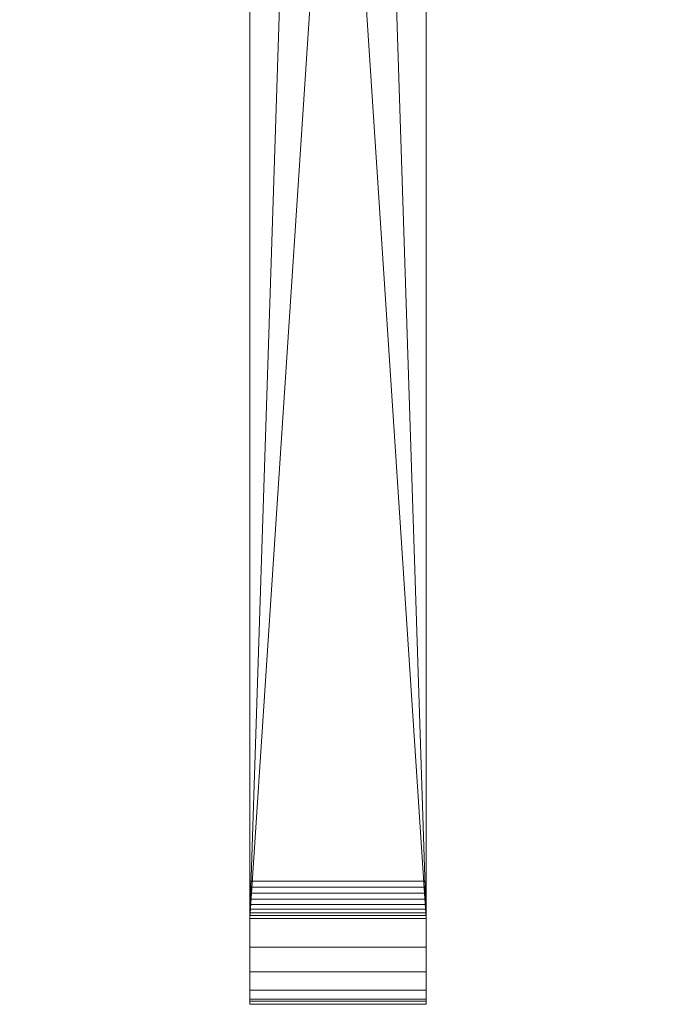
# Model space of a CAD drawing. Header units: millimetres. Extents: x -30 to 30, y -70 to 30.
# Tile 1 of 199: x -13 to 13, y -70 to -31. Entities that reach past the tile are written whole.
import ezdxf

# ---------------------------------------------------------------- set-up
doc = ezdxf.new("R2010")
doc.units = ezdxf.units.MM
doc.layers.add('M-520-M_DRAINAGE_FW', color=2, linetype='Continuous', lineweight=30)

# ---------------------------------------------------------------- blocks, each defined once
blk = doc.blocks.new('AmericanStandard_ShowerMixer_Concealed_Winston__FFAST605-7T9500BT0_ - Winston Concealed Shower Mono _Lever Handle_-3392-3D View 1')
at = {"layer": 'M-520-M_DRAINAGE_FW', "lineweight": 9}
mesh = blk.add_polyface(dxfattribs=at)
corners = [(0, 13.22, 67.215), (-4.13, 12.525, 67.511), (-7.745, 10.565, 68.348), (-10.477, 7.64, 69.595), (-12.134, 4.093, 71.108), (-12.629, 0.257, 72.744), (-11.943, -3.55, 74.368), (-10.104, -7.018, 75.847), (-7.211, -9.811, 77.038), (-3.5, -11.578, 77.792), (-3.5, -65.188, 100.659), (3.5, -65.188, 100.659), (3.5, -11.578, 77.792), (7.211, -9.811, 77.038), (10.104, -7.018, 75.847), (11.943, -3.55, 74.368), (12.629, 0.257, 72.744), (12.134, 4.093, 71.108), (10.477, 7.64, 69.595), (7.745, 10.565, 68.348), (4.13, 12.525, 67.511)]
mesh.append_faces([[corners[k] for k in face] for face in [(7, 14, 15, 6), (8, 13, 14, 7), (6, 15, 16, 5), (4, 17, 18, 3), (2, 19, 20, 1), (3, 18, 19, 2), (5, 16, 17, 4), (9, 12, 13, 8)]], dxfattribs={"vtx0": -1, "vtx2": -1})
mesh.append_faces([[corners[k] for k in face] for face in [(0, 1, 20)]], dxfattribs={"vtx1": -1})
mesh.append_faces([[corners[k] for k in face] for face in [(10, 11, 12, 9)]], dxfattribs={"vtx2": -1})
mesh = blk.add_polyface(dxfattribs=at)
corners = [(-3.5, -66.658, 82.561), (-3.5, -67.805, 83.116), (-3.5, -68.775, 83.944), (-3.5, -69.504, 84.99), (-3.5, -69.945, 86.186), (-3.5, -70.069, 87.455), (-3.5, -69.868, 88.714), (-3.5, -66.54, 100.021), (-3.5, -66.445, 100.242), (-3.5, -66.299, 100.434), (-3.5, -66.113, 100.586), (-3.5, -65.895, 100.688), (-3.5, -65.659, 100.736), (-3.5, -65.419, 100.726), (-3.5, -65.188, 100.659), (-3.5, -11.578, 77.792), (-3.5, -12.308, 71.206), (-3.5, -13.034, 64.619)]
mesh.append_faces([[corners[k] for k in face] for face in [(0, 16, 17)]], dxfattribs={"vtx0": -1})
mesh.append_faces([[corners[k] for k in face] for face in [(6, 14, 0, 1)]], dxfattribs={"vtx0": -1, "vtx1": -1, "vtx3": -1})
mesh.append_faces([[corners[k] for k in face] for face in [(7, 13, 14, 6)]], dxfattribs={"vtx0": -1, "vtx2": -1})
mesh.append_faces([[corners[k] for k in face] for face in [(7, 11, 12, 13), (0, 14, 15, 16)]], dxfattribs={"vtx0": -1, "vtx3": -1})
mesh.append_faces([[corners[k] for k in face] for face in [(10, 11, 7, 9), (2, 3, 6, 1)]], dxfattribs={"vtx1": -1, "vtx2": -1})
mesh.append_faces([[corners[k] for k in face] for face in [(7, 8, 9), (4, 5, 6, 3)]], dxfattribs={"vtx2": -1})
mesh = blk.add_polyface(dxfattribs=at)
corners = [(3.5, -65.188, 100.659), (3.5, -65.419, 100.726), (3.5, -65.659, 100.736), (3.5, -65.895, 100.688), (3.5, -66.113, 100.586), (3.5, -66.299, 100.434), (3.5, -66.445, 100.242), (3.5, -66.54, 100.021), (3.5, -69.868, 88.714), (3.5, -70.069, 87.455), (3.5, -69.945, 86.186), (3.5, -69.504, 84.99), (3.5, -68.775, 83.944), (3.5, -67.805, 83.116), (3.5, -66.658, 82.561), (3.5, -13.034, 64.619), (3.5, -12.308, 71.206), (3.5, -11.578, 77.792)]
mesh.append_faces([[corners[k] for k in face] for face in [(10, 8, 9)]], dxfattribs={"vtx0": -1})
mesh.append_faces([[corners[k] for k in face] for face in [(0, 14, 17)]], dxfattribs={"vtx0": -1, "vtx1": -1})
mesh.append_faces([[corners[k] for k in face] for face in [(0, 7, 8, 14)]], dxfattribs={"vtx0": -1, "vtx2": -1, "vtx3": -1})
mesh.append_faces([[corners[k] for k in face] for face in [(8, 10, 11, 12), (7, 0, 1, 2), (7, 2, 3, 4)]], dxfattribs={"vtx0": -1, "vtx3": -1})
mesh.append_faces([[corners[k] for k in face] for face in [(13, 14, 8, 12)]], dxfattribs={"vtx1": -1, "vtx2": -1})
mesh.append_faces([[corners[k] for k in face] for face in [(5, 6, 7, 4)]], dxfattribs={"vtx2": -1})
mesh.append_faces([[corners[k] for k in face] for face in [(14, 15, 16, 17)]], dxfattribs={"vtx3": -1})
mesh = blk.add_polyface(dxfattribs=at)
corners = [(3.5, -66.658, 82.561), (-3.5, -66.658, 82.561), (-3.5, -13.034, 64.619), (-1.766, -13.368, 64.73), (0, -13.48, 64.768), (1.766, -13.368, 64.73), (3.5, -13.034, 64.619)]
mesh.append_faces([[corners[k] for k in face] for face in [(5, 0, 4), (4, 1, 3), (1, 4, 0)]], dxfattribs={"vtx0": -1, "vtx1": -1})
mesh.append_faces([[corners[k] for k in face] for face in [(6, 0, 5), (2, 3, 1)]], dxfattribs={"vtx1": -1})
mesh = blk.add_polyface(dxfattribs=at)
corners = [(3.5, -66.54, 100.021), (3.5, -66.445, 100.242), (3.5, -66.299, 100.434), (3.5, -66.113, 100.586), (3.5, -65.895, 100.688), (3.5, -65.659, 100.736), (3.5, -65.419, 100.726), (3.5, -65.188, 100.659), (-3.5, -65.188, 100.659), (-3.5, -65.419, 100.726), (-3.5, -65.659, 100.736), (-3.5, -65.895, 100.688), (-3.5, -66.113, 100.586), (-3.5, -66.299, 100.434), (-3.5, -66.445, 100.242), (-3.5, -66.54, 100.021)]
mesh.append_faces([[corners[k] for k in face] for face in [(8, 9, 6, 7)]], dxfattribs={"vtx1": -1})
mesh.append_faces([[corners[k] for k in face] for face in [(9, 10, 5, 6), (10, 11, 4, 5), (3, 4, 11, 12), (12, 13, 2, 3), (13, 14, 1, 2)]], dxfattribs={"vtx1": -1, "vtx3": -1})
mesh.append_faces([[corners[k] for k in face] for face in [(14, 15, 0, 1)]], dxfattribs={"vtx3": -1})
mesh = blk.add_polyface(dxfattribs=at)
corners = [(3.5, -69.868, 88.714), (3.5, -66.54, 100.021), (-3.5, -66.54, 100.021), (-3.5, -69.868, 88.714)]
mesh.append_faces([[corners[k] for k in face] for face in [(3, 0, 1, 2)]])
mesh = blk.add_polyface(dxfattribs=at)
corners = [(3.5, -66.658, 82.561), (3.5, -67.805, 83.116), (3.5, -68.775, 83.944), (3.5, -69.504, 84.99), (3.5, -69.945, 86.186), (3.5, -70.069, 87.455), (3.5, -69.868, 88.714), (-3.5, -69.868, 88.714), (-3.5, -70.069, 87.455), (-3.5, -69.945, 86.186), (-3.5, -69.504, 84.99), (-3.5, -68.775, 83.944), (-3.5, -67.805, 83.116), (-3.5, -66.658, 82.561)]
mesh.append_faces([[corners[k] for k in face] for face in [(7, 8, 5, 6), (0, 1, 12, 13)]], dxfattribs={"vtx1": -1})
mesh.append_faces([[corners[k] for k in face] for face in [(8, 9, 4, 5), (3, 4, 9, 10), (10, 11, 2, 3), (11, 12, 1, 2)]], dxfattribs={"vtx1": -1, "vtx3": -1})

msp = doc.modelspace()

# ---------------------------------------------------------------- block references
at = {"layer": 'M-520-M_DRAINAGE_FW', "lineweight": 9}
msp.add_blockref('AmericanStandard_ShowerMixer_Concealed_Winston__FFAST605-7T9500BT0_ - Winston Concealed Shower Mono _Lever Handle_-3392-3D View 1', (0, 0), dxfattribs=at)

doc.saveas('drawing.dxf')
